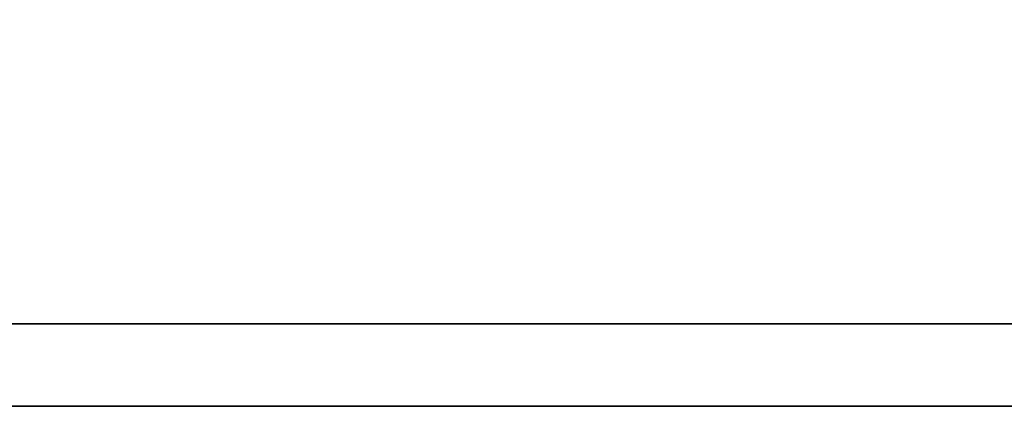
# Model space of a CAD drawing. Header units: inches. Extents: x 32 to 234, y 65 to 170.
# Tile 33 of 49: x 191.411 to 192.65, y 124.492 to 124.978. Entities that reach past the tile are written whole.
import ezdxf

# ---------------------------------------------------------------- set-up
doc = ezdxf.new("R2010")
doc.units = ezdxf.units.IN
doc.layers.add('DIM', color=4, linetype='Continuous')
doc.layers.add('layer 1', color=7, linetype='Continuous')

# ---------------------------------------------------------------- blocks, each defined once
blk = doc.blocks.new('TBI MOTION logo(完整正式版)')
at = {"layer": 'layer 1', "color": 22, "lineweight": 35}
blk.add_open_spline([(75.90875, -9.47875), (75.90875, -9.47875), (75.90875, -12.28625), (75.90875, -12.28625), (75.90875, -12.28625), (75.90875, -12.28625), (75.90875, -12.47875), (75.90875, -12.47875), (75.90875, -12.47875), (75.90875, -12.47875), (75.71625, -12.47875), (75.71625, -12.47875), (75.71625, -12.47875), (75.71625, -12.47875), (-88.32874999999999, -12.47875), (-88.32874999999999, -12.47875), (-88.32874999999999, -12.47875), (-88.32874999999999, -12.47875), (-88.32874999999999, -13.29375), (-88.32874999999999, -13.29375), (-88.32874999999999, -13.29375), (-88.32874999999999, -13.29375), (82.89125, -13.29375), (82.89125, -13.29375), (82.89125, -13.29375), (82.89125, -13.29375), (75.90875, -9.47875), (75.90875, -9.47875)], degree=3, knots=[0, 0, 0, 0, 0.1428571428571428, 0.1428571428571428, 0.1428571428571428, 0.1428571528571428, 0.2857142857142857, 0.2857142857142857, 0.2857142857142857, 0.2857142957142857, 0.4285714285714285, 0.4285714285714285, 0.4285714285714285, 0.4285714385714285, 0.5714285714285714, 0.5714285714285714, 0.5714285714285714, 0.5714285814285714, 0.7142857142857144, 0.7142857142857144, 0.7142857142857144, 0.7142857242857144, 0.8571428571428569, 0.8571428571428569, 0.8571428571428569, 0.8571428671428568, 1, 1, 1, 1], dxfattribs=at)

msp = doc.modelspace()

# ---------------------------------------------------------------- block references
at = {"layer": 'DIM', "xscale": 0.1275750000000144, "yscale": 0.1275750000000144, "zscale": 0.1275750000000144}
msp.add_blockref('TBI MOTION logo(完整正式版)', (198.1465671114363, 126.1876841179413), dxfattribs=at)

doc.saveas('drawing.dxf')
